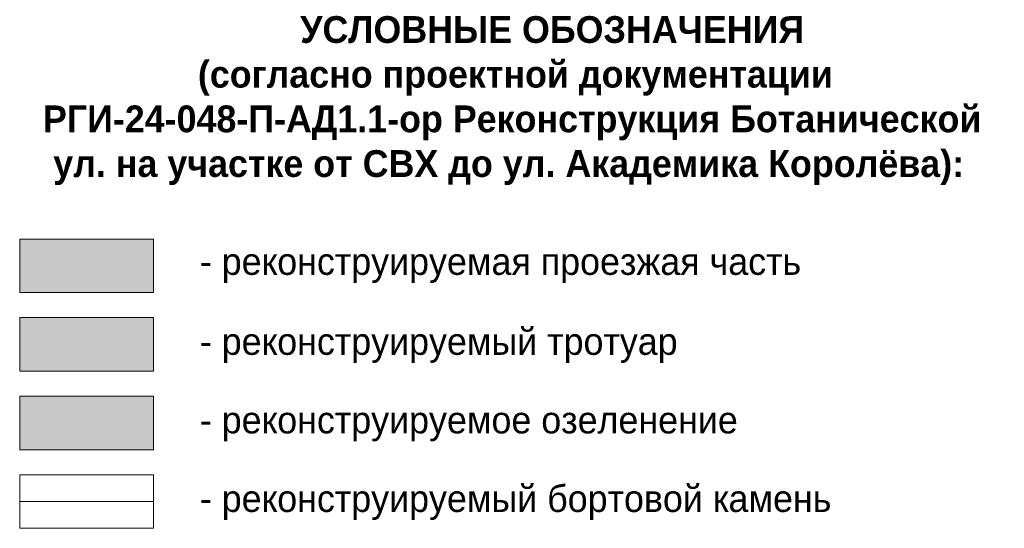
# Model space of a CAD drawing. Header units: metres. Extents: x 4385 to 11928, y 17253 to 36963.
# Tile 1 of 256: x 4385 to 4441, y 17533 to 17561. Entities that reach past the tile are written whole.
import ezdxf

# ---------------------------------------------------------------- set-up
doc = ezdxf.new("R2010")
doc.units = ezdxf.units.M
doc.layers.add('ГП_реконстр_Ботаническая$0$ГП_дороги_УДС', color=205, linetype='Continuous', lineweight=5)
for name, color, linetype, lineweight, true_color, transparency in [('ГП_реконстр_Ботаническая$0$ГП_дороги_штриховка_УДС', 7, 'Continuous', 0, 0xe2d4db, 0.5), ('ГП_реконстр_Ботаническая$0$ГП_озел_проект_УДС', 7, 'Continuous', 0, 0xbedfd7, 0.5), ('ГП_реконстр_Ботаническая$0$ГП_тротуары_штриховка_УДС', 7, 'Continuous', 0, 0xd3c4ab, 0.5)]:
    doc.layers.add(name, color=color, linetype=linetype, lineweight=lineweight, true_color=true_color, transparency=transparency)
doc.layers.add('ГП_реконстр_Ботаническая$0$ГП_рамка', color=7, linetype='Continuous', lineweight=13, true_color=0x000000)
doc.styles.add('ГП_реконстр_Ботаническая$0$GENERATED_STYLE_1', font='GOTHIC.TTF')

# ---------------------------------------------------------------- blocks, each defined once
blk = doc.blocks.new('ГП_реконстр_Ботаническая')
at = {"layer": 'ГП_реконстр_Ботаническая$0$ГП_дороги_штриховка_УДС'}
h = blk.add_hatch(color=256, dxfattribs=at)
h.dxf.hatch_style = 1
h.paths.add_polyline_path([(4385.464, 17549.099), (4392.964, 17549.099), (4392.964, 17546.099), (4385.464, 17546.099)])
at = {"layer": 'ГП_реконстр_Ботаническая$0$ГП_озел_проект_УДС'}
h = blk.add_hatch(color=256, dxfattribs=at)
h.dxf.hatch_style = 1
h.paths.add_polyline_path([(4385.464, 17540.305), (4392.964, 17540.305), (4392.964, 17537.305), (4385.464, 17537.305)])
at = {"layer": 'ГП_реконстр_Ботаническая$0$ГП_тротуары_штриховка_УДС'}
h = blk.add_hatch(color=256, dxfattribs=at)
h.dxf.hatch_style = 1
h.paths.add_polyline_path([(4385.464, 17544.702), (4392.964, 17544.702), (4392.964, 17541.702), (4385.464, 17541.702)])
at = {"layer": 'ГП_реконстр_Ботаническая$0$ГП_дороги_УДС'}
blk.add_lwpolyline([(4385.464, 17534.408), (4392.964, 17534.408)], dxfattribs=at)
at = {"layer": 'ГП_реконстр_Ботаническая$0$ГП_рамка'}
for points in [[(4385.464, 17549.099), (4392.964, 17549.099), (4392.964, 17546.099), (4385.464, 17546.099)], [(4385.464, 17544.702), (4392.964, 17544.702), (4392.964, 17541.702), (4385.464, 17541.702)], [(4385.464, 17540.305), (4392.964, 17540.305), (4392.964, 17537.305), (4385.464, 17537.305)], [(4385.464, 17535.908), (4392.964, 17535.908), (4392.964, 17532.908), (4385.464, 17532.908)]]:
    blk.add_lwpolyline(points, close=True, dxfattribs=at)
at = {"layer": 'ГП_реконстр_Ботаническая$0$ГП_рамка', "char_height": 1.5, "attachment_point": 4, "style": 'ГП_реконстр_Ботаническая$0$GENERATED_STYLE_1'}
for s, insert, width in [('\\pi15.70554;{\\fCentury Gothic|b1|i0|c204|p34;УСЛОВНЫЕ ОБОЗНАЧЕНИЯ\\P\\pi9.9773;(согласно проектной документации \\P\\pi1.30156;РГИ-24-048-П-АД1.1-ор Реконструкция Ботанической \\P\\pi1.87974;ул. на участке от СВХ до ул. Академика Королёва):}', (4385.464, 17556.848), 58.68641), ('- реконструируемая проезжая часть', (4395.551, 17547.616), 53.9889), ('- реконструируемый тротуар', (4395.551, 17543.14), 58.46511), ('- реконструируемое озеленение', (4395.551, 17538.743), 58.46511), ('- реконструируемый бортовой камень', (4395.551, 17534.346), 58.46511)]:
    blk.add_mtext(s, dxfattribs=dict(at, insert=insert, width=width))

msp = doc.modelspace()

# ---------------------------------------------------------------- block references
msp.add_blockref('ГП_реконстр_Ботаническая', (0, 0))

doc.saveas('drawing.dxf')
